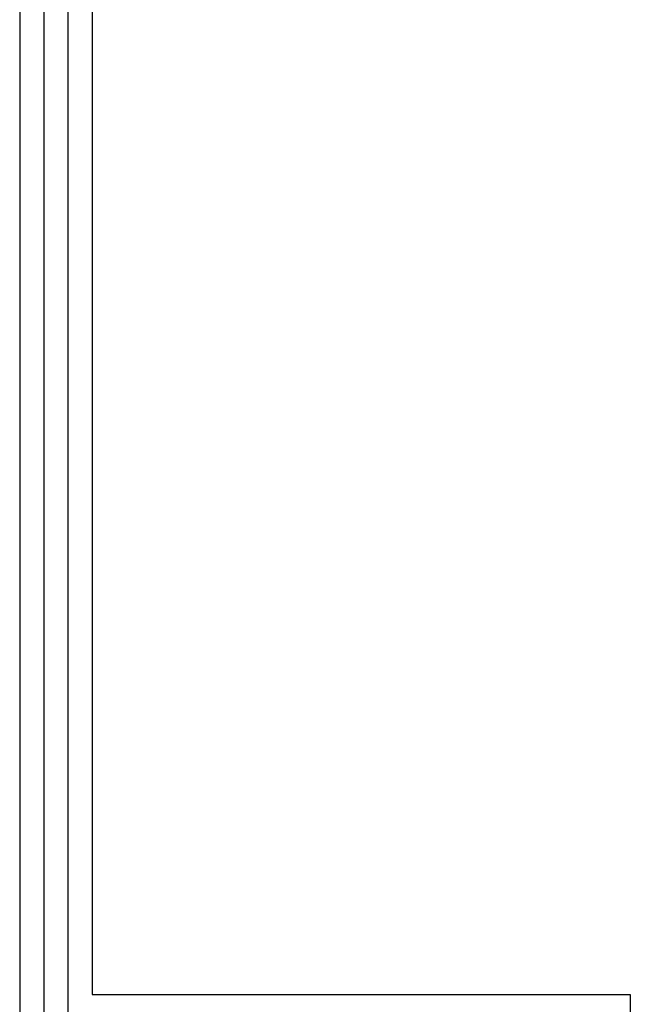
# Model space of a CAD drawing. Header units: centimetres. Extents: x 8435 to 34224, y 15581 to 23928.
# Tile 4 of 256: x 13252 to 13378, y 19211 to 19415. Entities that reach past the tile are written whole.
import ezdxf

# ---------------------------------------------------------------- set-up
doc = ezdxf.new("R2010")
doc.units = ezdxf.units.CM
doc.header["$LTSCALE"] = 0.2
doc.layers.add('2DH_PLS_cchp', color=215, linetype='Continuous', lineweight=30)
doc.layers.add('2DH_PLS_cchz', color=103, linetype='Continuous', lineweight=30)

msp = doc.modelspace()

# ---------------------------------------------------------------- linework, layer by layer
at = {"layer": '2DH_PLS_cchp'}
for p, q in [((13251.6, 19488.55), (13251.6, 18926.16)), ((13261.6, 19488.55), (13261.6, 19202.66))]:
    msp.add_line(p, q, dxfattribs=at)
at = {"layer": '2DH_PLS_cchz'}
for p, q in [((13256.6, 19488.55), (13256.6, 18936.16)), ((13266.6, 19488.55), (13266.6, 19212.66)), ((13266.6, 19212.66), (13378.26, 19212.66)), ((13378.26, 19212.66), (13378.26, 19197.66))]:
    msp.add_line(p, q, dxfattribs=at)

doc.saveas('drawing.dxf')
